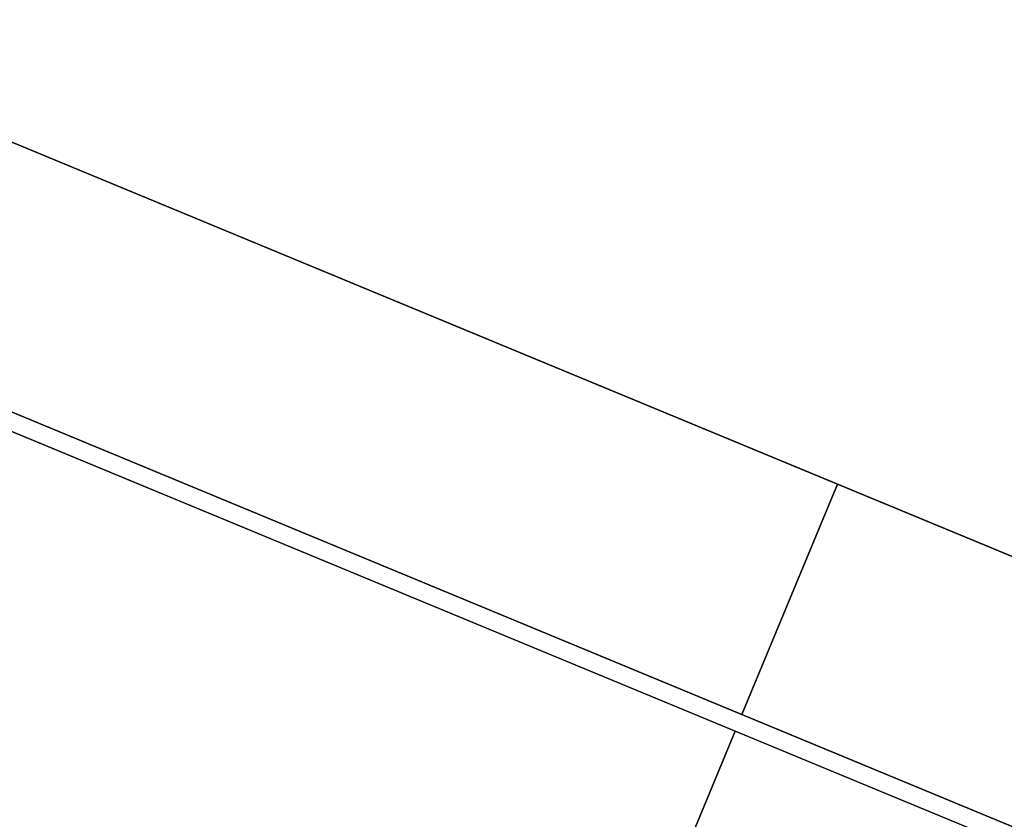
# Model space of a CAD drawing. Header units: millimetres. Extents: x 141.2 to 175.6, y 181.7 to 216.1.
# Tile 24 of 256: x 151.875 to 152.646, y 184.468 to 185.094. Entities that reach past the tile are written whole.
import ezdxf

# ---------------------------------------------------------------- set-up
doc = ezdxf.new("R2010")
doc.units = ezdxf.units.MM
doc.header["$MEASUREMENT"] = 0
doc.layers.add('Default', color=7, linetype='Continuous', true_color=0x000000)

msp = doc.modelspace()

# ---------------------------------------------------------------- meshes
at = {"layer": 'Default', "color": 43}
mesh = msp.add_polyface(dxfattribs=at)
corners = [(153.01134, 183.44481, 10.25982), (151.25597, 184.17191, 10.25982), (153.39308, 184.36642, 10.19006), (151.63771, 185.09354, 10.19006)]
mesh.append_faces([[corners[k] for k in face] for face in [(3, 1, 0, 2)]], dxfattribs={"color": 43})
mesh = msp.add_polyface(dxfattribs=at)
corners = [(153.39308, 184.36642, 10.19006), (152.5154, 184.72998, 10.19006), (151.63771, 185.09354, 10.19006), (153.31834, 184.18597, 7.39689), (152.44066, 184.54953, 7.39689), (151.56297, 184.91309, 7.39689)]
mesh.append_faces([[corners[k] for k in face] for face in [(4, 1, 0, 3), (5, 2, 1, 4)]], dxfattribs={"color": 43})
mesh = msp.add_polyface(dxfattribs=at)
corners = [(153.31834, 184.18597, 7.39689), (151.56297, 184.91309, 7.39689), (153.127, 183.72404, 7.39689), (151.37163, 184.45114, 7.39689)]
mesh.append_faces([[corners[k] for k in face] for face in [(3, 1, 0, 2)]], dxfattribs={"color": 43})
mesh = msp.add_polyface(dxfattribs=at)
corners = [(153.313, 184.1731, 7.19737), (151.55763, 184.90019, 7.19737), (153.04605, 183.52863, -2.77827), (151.29068, 184.25572, -2.77827)]
mesh.append_faces([[corners[k] for k in face] for face in [(3, 1, 0, 2)]], dxfattribs={"color": 43})
mesh = msp.add_polyface(dxfattribs=at)
corners = [(153.12166, 183.71115, 7.19737), (152.24397, 184.07471, 7.19737), (151.36629, 184.43825, 7.19737), (153.313, 184.1731, 7.19737), (152.43532, 184.53664, 7.19737), (151.55763, 184.90019, 7.19737)]
mesh.append_faces([[corners[k] for k in face] for face in [(4, 1, 0, 3), (5, 2, 1, 4)]], dxfattribs={"color": 43})

doc.saveas('drawing.dxf')
